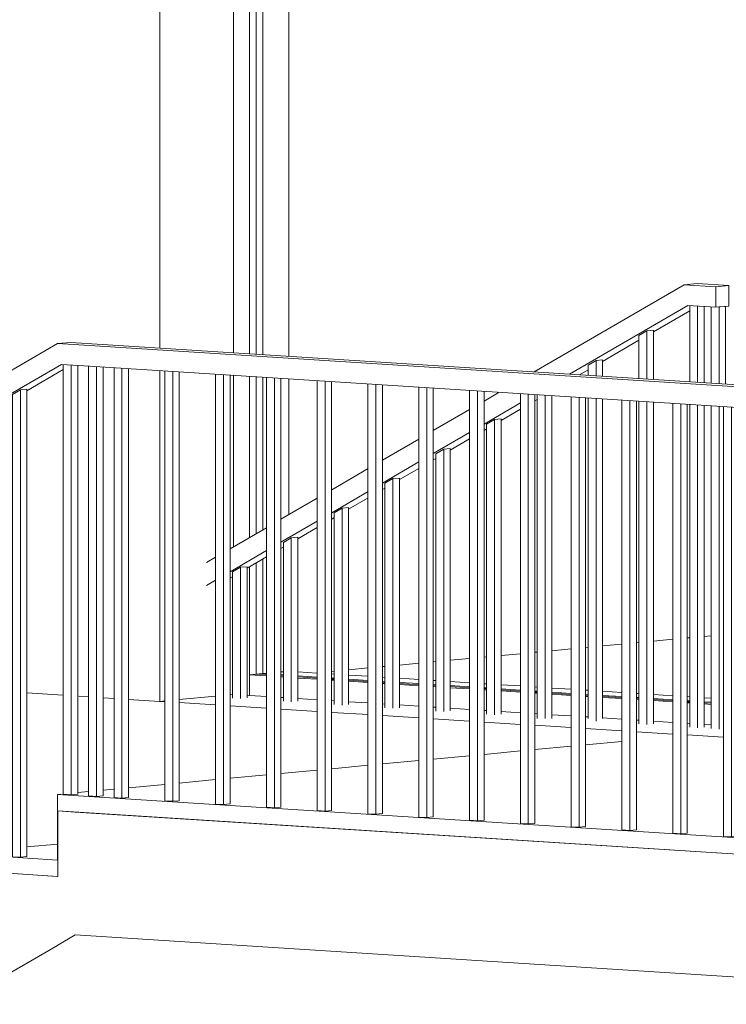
# Model space of a CAD drawing. Header units: millimetres. Extents: x -784 to 360321, y -10607 to 16514.
# Tile 43 of 95: x 248337 to 250055, y -3148 to -753. Entities that reach past the tile are written whole.
import ezdxf

# ---------------------------------------------------------------- set-up
doc = ezdxf.new("R2010")
doc.units = ezdxf.units.MM
for name, color, linetype, lineweight, true_color in [('A-FLOR', 7, 'Continuous', 18, 0x7f7f7f), ('A-FLOR-HRAL', 7, 'Continuous', 18, 0x7f7f7f), ('A-WALL', 7, 'Continuous', 18, 0x7f7f7f), ('S-STRS', 7, 'Continuous', 18, 0x7f7f7f)]:
    doc.layers.add(name, color=color, linetype=linetype, lineweight=lineweight, true_color=true_color)
doc.layers.add('A-GLAZ-CURT', color=7, linetype='Continuous', lineweight=5)
doc.layers.add('A-GLAZ-CWMG', color=7, linetype='Continuous', lineweight=5)

# ---------------------------------------------------------------- blocks, each defined once
blk = doc.blocks.new('Panel systemowy - Przeszklony-1769390-_3D_ Kopia 1')
at = {"layer": 'A-GLAZ-CURT'}
for p, q in [((22060.4, 543.2), (22060.4, -1567)), ((22060.4, -1621.9), (22060.4, -2003.5)), ((22060.4, -2074.7), (22060.4, -2345.5)), ((22060.4, -2345.5), (22085.3, -2347.1)), ((22120.4, -2349.4), (22126.5, -2349.8)), ((22161.7, -2352), (22208.8, -2355)), ((22244, -2357.2), (22250, -2357.6)), ((22285.2, -2359.9), (22332.3, -2362.9)), ((22367.5, -2365.1), (22373.5, -2365.5)), ((22408.7, -2367.8), (22455.8, -2370.8)), ((22491, -2373), (22497, -2373.4)), ((22532.2, -2375.6), (22579.3, -2378.6)), ((22614.5, -2380.9), (22620.5, -2381.3)), ((22655.7, -2383.5), (22702.8, -2386.5)), ((22738, -2388.8), (22744, -2389.1)), ((22779.2, -2391.4), (22826.3, -2394.4)), ((22861.5, -2396.6), (22867.5, -2397)), ((22902.7, -2399.3), (22949.8, -2402.3)), ((22985, -2404.5), (22991, -2404.9)), ((23026.2, -2407.2), (23073.3, -2410.2)), ((23108.5, -2412.4), (23114.5, -2412.8)), ((23149.7, -2415), (23166.6, -2416.1))]:
    blk.add_line(p, q, dxfattribs=at)
at = {"layer": 'A-GLAZ-CURT', "color": 250, "true_color": 0x404040}
for p, q in [((22076.3, -1568), (22076.3, 542.2)), ((22076.3, -1994.2), (22076.3, -1622.9)), ((22076.3, -2344), (22076.3, -2065.5)), ((22060.4, -2345.5), (22076.3, -2344)), ((22085.3, -2344.6), (22076.3, -2344)), ((22126.5, -2347.2), (22120.4, -2346.9)), ((22208.8, -2352.5), (22161.7, -2349.5)), ((22250, -2355.1), (22244, -2354.7)), ((22332.3, -2360.4), (22285.2, -2357.4)), ((22373.5, -2363), (22367.5, -2362.6)), ((22455.8, -2368.3), (22408.7, -2365.2)), ((22497, -2370.9), (22491, -2370.5)), ((22579.3, -2376.1), (22532.2, -2373.1)), ((22620.5, -2378.8), (22614.5, -2378.4)), ((22702.8, -2384), (22655.7, -2381)), ((22744, -2386.6), (22738, -2386.3)), ((22826.3, -2391.9), (22779.2, -2388.9)), ((22867.5, -2394.5), (22861.5, -2394.1)), ((22949.8, -2399.8), (22902.7, -2396.8)), ((22991, -2402.4), (22985, -2402)), ((23073.3, -2407.6), (23026.2, -2404.6)), ((23114.5, -2410.3), (23108.5, -2409.9)), ((23166.6, -2413.6), (23149.7, -2412.5))]:
    blk.add_line(p, q, dxfattribs=at)
blk = doc.blocks.new('Prostokątny szpros - 50 x 150mm-1736502-_3D_ Kopia 1')
at = {"layer": 'A-GLAZ-CWMG'}
for p, q in [((22005.6, 568.1), (22005.6, -1563.5)), ((22044.2, 565.7), (22044.2, -1566)), ((22005.6, -1618.4), (22005.6, -2035.4)), ((22044.2, -1620.8), (22044.2, -2012.9)), ((22044.2, -2084.1), (22044.2, -2396.9)), ((22044.2, -2396.9), (22038.2, -2396.5))]:
    blk.add_line(p, q, dxfattribs=at)
at = {"layer": 'A-GLAZ-CWMG', "color": 250, "true_color": 0x404040}
for p, q in [((22139.5, 538.1), (22139.5, -1572)), ((22139.5, -1626.9), (22139.5, -1957.4))]:
    blk.add_line(p, q, dxfattribs=at)
blk = doc.blocks.new('Prostokątny szpros - 50 x 150mm-1769387-_3D_ Kopia 1')
at = {"layer": 'A-GLAZ-CWMG'}
for p, q in [((22044.2, -2347.1), (22060.4, -2345.5)), ((22044.2, -2396.9), (22044.2, -2347.1)), ((22044.2, -2347.1), (22085.3, -2349.7)), ((22120.4, -2351.9), (22126.5, -2352.3)), ((22161.7, -2354.6), (22208.8, -2357.6)), ((22244, -2359.8), (22250, -2360.2)), ((22285.2, -2362.4), (22332.3, -2365.4)), ((22367.5, -2367.7), (22373.5, -2368.1)), ((22408.7, -2370.3), (22455.8, -2373.3)), ((22491, -2375.6), (22497, -2375.9)), ((22532.2, -2378.2), (22579.3, -2381.2)), ((22614.5, -2383.4), (22620.5, -2383.8)), ((22655.7, -2386.1), (22702.8, -2389.1)), ((22738, -2391.3), (22744, -2391.7)), ((22779.2, -2394), (22826.3, -2397)), ((22044.2, -2396.9), (22085.3, -2399.5)), ((22120.4, -2401.8), (22126.5, -2402.2)), ((22161.7, -2404.4), (22208.8, -2407.4)), ((22244, -2409.7), (22250, -2410)), ((22285.2, -2412.3), (22332.3, -2415.3)), ((22367.5, -2417.5), (22373.5, -2417.9)), ((22861.5, -2399.2), (22867.5, -2399.6)), ((22902.7, -2401.8), (22949.8, -2404.8)), ((22985, -2407.1), (22991, -2407.5)), ((23026.2, -2409.7), (23073.3, -2412.7)), ((23108.5, -2415), (23114.5, -2415.3)), ((23149.7, -2417.6), (23166.6, -2418.7)), ((22408.7, -2420.2), (22455.8, -2423.2)), ((22491, -2425.4), (22497, -2425.8)), ((22532.2, -2428), (22579.3, -2431)), ((22614.5, -2433.3), (22620.5, -2433.7)), ((22655.7, -2435.9), (22702.8, -2438.9)), ((22738, -2441.2), (22744, -2441.6)), ((22779.2, -2443.8), (22826.3, -2446.8)), ((22861.5, -2449.1), (22867.5, -2449.4)), ((22902.7, -2451.7), (22949.8, -2454.7)), ((22985, -2456.9), (22991, -2457.3)), ((23026.2, -2459.6), (23073.3, -2462.6)), ((23108.5, -2464.8), (23114.5, -2465.2)), ((23149.7, -2467.4), (23166.6, -2468.5))]:
    blk.add_line(p, q, dxfattribs=at)
at = {"layer": 'A-GLAZ-CWMG', "color": 250, "true_color": 0x404040}
for p, q in [((22060.4, -2345.5), (22085.3, -2343.2)), ((22120.4, -2339.9), (22126.5, -2339.3)), ((22161.7, -2339.5), (22208.8, -2342.5)), ((22244, -2344.8), (22250, -2345.1)), ((22285.2, -2347.4), (22332.3, -2350.4)), ((22367.5, -2352.6), (22373.5, -2353)), ((22408.7, -2355.3), (22455.8, -2358.3)), ((22491, -2360.5), (22497, -2360.9)), ((22532.2, -2363.1), (22579.3, -2366.1)), ((22614.5, -2368.4), (22620.5, -2368.8)), ((22655.7, -2371), (22702.8, -2374)), ((22738, -2376.3), (22744, -2376.7)), ((22779.2, -2378.9), (22826.3, -2381.9)), ((22861.5, -2384.1), (22867.5, -2384.5)), ((22902.7, -2386.8), (22949.8, -2389.8)), ((22985, -2392), (22991, -2392.4)), ((23026.2, -2394.7), (23073.3, -2397.7)), ((23108.5, -2399.9), (23114.5, -2400.3)), ((23149.7, -2402.5), (23166.6, -2403.6))]:
    blk.add_line(p, q, dxfattribs=at)
blk = doc.blocks.new('Poręcz - 25mm-V368-_3D_ Kopia 1')
at = {"layer": 'A-FLOR-HRAL', "color": 7, "lineweight": 5}
for p, q in [((23443.8, -2755.7), (23443.8, -1710.1)), ((23463.1, -2756.9), (23463.1, -1711.3)), ((23479, -2755.4), (23479, -1712.4)), ((23443.8, -2755.7), (23463.1, -2756.9)), ((23463.1, -2756.9), (23479, -2755.4))]:
    blk.add_line(p, q, dxfattribs=at)
blk = doc.blocks.new('Poręcz - 25mm-1777628-_3D_ Kopia 1')
at = {"layer": 'A-FLOR-HRAL', "color": 7, "lineweight": 5}
for p, q in [((21502.9, -1652), (21487, -1653.5)), ((21502.9, -2788.9), (21502.9, -1652)), ((21487, -1653.5), (21467.7, -1664.7)), ((21467.7, -2789.2), (21467.7, -1664.7)), ((21487, -2790.4), (21487, -1653.5)), ((21467.7, -2789.2), (21487, -2790.4)), ((21487, -2790.4), (21502.9, -2788.9))]:
    blk.add_line(p, q, dxfattribs=at)
blk = doc.blocks.new('Poręcz - Poręcz-1834836-_3D_ Kopia 1')
for name, p in [('Poręcz - 25mm-V368-_3D_ Kopia 1', (-1852.6, 118.2)), ('Poręcz - 25mm-V368-_3D_ Kopia 1', (-1790.8, 114.2)), ('Poręcz - 25mm-V368-_3D_ Kopia 1', (-1729.1, 110.3)), ('Poręcz - 25mm-V368-_3D_ Kopia 1', (-1605.6, 102.4)), ('Poręcz - 25mm-V368-_3D_ Kopia 1', (-1482.1, 94.5)), ('Poręcz - 25mm-V368-_3D_ Kopia 1', (-1358.6, 86.7)), ('Poręcz - 25mm-1777628-_3D_ Kopia 1', (0, 0)), ('Poręcz - 25mm-V368-_3D_ Kopia 1', (-1235.1, 78.8)), ('Poręcz - 25mm-V368-_3D_ Kopia 1', (-1111.6, 70.9)), ('Poręcz - 25mm-V368-_3D_ Kopia 1', (-988.1, 63)), ('Poręcz - 25mm-V368-_3D_ Kopia 1', (-864.5, 55.2)), ('Poręcz - 25mm-V368-_3D_ Kopia 1', (-741, 47.3)), ('Poręcz - 25mm-V368-_3D_ Kopia 1', (-617.5, 39.4)), ('Poręcz - 25mm-V368-_3D_ Kopia 1', (-494, 31.5)), ('Poręcz - 25mm-V368-_3D_ Kopia 1', (-370.5, 23.6)), ('Poręcz - 25mm-V368-_3D_ Kopia 1', (-247, 15.8))]:
    blk.add_blockref(name, p)
blk = doc.blocks.new('Typ poręczy górnej - Górna poręcz_wewnętrzny_-1834841-_3D_ Kopia 1')
at = {"layer": 'A-FLOR-HRAL', "color": 7, "lineweight": 5}
for p, q in [((21577.5, -1541.2), (19925.6, -2502.6)), ((21577.5, -1541.2), (21609.3, -1538.2)), ((21654.7, -1546.1), (21577.5, -1541.2)), ((21609.3, -1538.2), (21686.5, -1543.1)), ((23507, -1664.3), (21654.7, -1546.1)), ((21686.5, -1543.1), (23500.2, -1658.8)), ((21586.6, -1591.6), (19925.6, -2558.4)), ((21591.2, -1604.5), (21502.9, -1655.9)), ((21654.7, -1596), (21586.6, -1591.6)), ((23507, -1714.1), (21654.7, -1596))]:
    blk.add_line(p, q, dxfattribs=at)
blk = doc.blocks.new('Poręcz - 25mm-V370-_3D_ Kopia 1')
at = {"layer": 'A-FLOR-HRAL', "color": 7, "lineweight": 5}
for p, q in [((23114.5, -1448.7), (23114.5, -1634.2)), ((23133.8, -1635.5), (23133.8, -1449.9)), ((23149.7, -1636.5), (23149.7, -1450.9)), ((23114.5, -1689.1), (23114.5, -2474.3)), ((23133.8, -2475.5), (23133.8, -1690.3)), ((23149.7, -2474.1), (23149.7, -1691.4))]:
    blk.add_line(p, q, dxfattribs=at)
blk = doc.blocks.new('Poręcz - 25mm-V371-_3D_ Kopia 1')
at = {"layer": 'A-FLOR-HRAL', "color": 7, "lineweight": 5}
for p, q in [((23010.3, -1510.2), (23026.2, -1508.7)), ((23026.2, -1628.6), (23026.2, -1508.7)), ((22991, -1521.4), (23010.3, -1510.2)), ((22991, -1521.4), (22991, -1626.4)), ((23010.3, -1627.6), (23010.3, -1510.2)), ((22991, -1681.2), (22991, -2466.4)), ((23010.3, -2467.7), (23010.3, -1682.5)), ((23026.2, -2466.2), (23026.2, -1683.5))]:
    blk.add_line(p, q, dxfattribs=at)
blk = doc.blocks.new('Poręcz - 25mm-V372-_3D_ Kopia 1')
at = {"layer": 'A-FLOR-HRAL', "color": 7, "lineweight": 5}
for p, q in [((22886.8, -1582.1), (22902.7, -1580.6)), ((22902.7, -1620.7), (22902.7, -1580.6)), ((22867.5, -1593.3), (22886.8, -1582.1)), ((22867.5, -1593.3), (22867.5, -1618.5)), ((22886.8, -1619.7), (22886.8, -1582.1)), ((22867.5, -1673.4), (22867.5, -2453.2)), ((22886.8, -2459.8), (22886.8, -1674.6)), ((22902.7, -2453.2), (22902.7, -1675.6))]:
    blk.add_line(p, q, dxfattribs=at)
blk = doc.blocks.new('Poręcz - 25mm-V373-_3D_ Kopia 1')
at = {"layer": 'A-FLOR-HRAL', "color": 7, "lineweight": 5}
for p, q in [((22744, -1665.5), (22744, -2453.2)), ((22763.3, -2453.2), (22763.3, -1666.7)), ((22779.2, -2453.2), (22779.2, -1667.7))]:
    blk.add_line(p, q, dxfattribs=at)
blk = doc.blocks.new('Poręcz - 25mm-V374-_3D_ Kopia 1')
at = {"layer": 'A-FLOR-HRAL', "color": 7, "lineweight": 5}
for p, q in [((22639.8, -1725.8), (22655.7, -1724.4)), ((22655.7, -2442.5), (22655.7, -1724.4)), ((22620.5, -1737.1), (22639.8, -1725.8)), ((22620.5, -1737.1), (22620.5, -2442.8)), ((22639.8, -2444), (22639.8, -1725.8))]:
    blk.add_line(p, q, dxfattribs=at)
blk = doc.blocks.new('Poręcz - 25mm-V375-_3D_ Kopia 1')
at = {"layer": 'A-FLOR-HRAL', "color": 7, "lineweight": 5}
for p, q in [((22516.3, -1797.7), (22532.2, -1796.2)), ((22532.2, -2434.7), (22532.2, -1796.2)), ((22497, -1809), (22516.3, -1797.7)), ((22497, -1809), (22497, -2434.9)), ((22516.3, -2436.2), (22516.3, -1797.7))]:
    blk.add_line(p, q, dxfattribs=at)
blk = doc.blocks.new('Poręcz - 25mm-V376-_3D_ Kopia 1')
at = {"layer": 'A-FLOR-HRAL', "color": 7, "lineweight": 5}
for p, q in [((22392.8, -1869.6), (22408.7, -1868.1)), ((22408.7, -2426.8), (22408.7, -1868.1)), ((22373.5, -1880.8), (22392.8, -1869.6)), ((22373.5, -1880.8), (22373.5, -2427)), ((22392.8, -2428.3), (22392.8, -1869.6))]:
    blk.add_line(p, q, dxfattribs=at)
blk = doc.blocks.new('Poręcz - 25mm-V377-_3D_ Kopia 1')
at = {"layer": 'A-FLOR-HRAL', "color": 7, "lineweight": 5}
for p, q in [((22269.3, -1941.5), (22285.2, -1940)), ((22285.2, -2418.9), (22285.2, -1940)), ((22250, -1952.7), (22269.3, -1941.5)), ((22250, -1952.7), (22250, -2419.2)), ((22269.3, -2420.4), (22269.3, -1941.5))]:
    blk.add_line(p, q, dxfattribs=at)
blk = doc.blocks.new('Poręcz - 25mm-V378-_3D_ Kopia 1')
at = {"layer": 'A-FLOR-HRAL', "color": 7, "lineweight": 5}
for p, q in [((22145.8, -2013.4), (22161.7, -2011.9)), ((22161.7, -2411), (22161.7, -2011.9)), ((22126.5, -2024.6), (22145.8, -2013.4)), ((22126.5, -2024.6), (22126.5, -2411.3)), ((22145.8, -2412.5), (22145.8, -2013.4))]:
    blk.add_line(p, q, dxfattribs=at)
blk = doc.blocks.new('Poręcz - 25mm-V379-_3D_ Kopia 1')
at = {"layer": 'A-FLOR-HRAL', "color": 7, "lineweight": 5}
for p, q in [((22022.3, -2085.3), (22038.2, -2083.8)), ((22038.2, -2403.1), (22038.2, -2083.8)), ((22003, -2096.5), (22022.3, -2085.3)), ((22003, -2096.5), (22003, -2403.4)), ((22022.3, -2404.6), (22022.3, -2085.3))]:
    blk.add_line(p, q, dxfattribs=at)
blk = doc.blocks.new('Poręcz - 25mm-V380-_3D_ Kopia 1')
at = {"layer": 'A-FLOR-HRAL', "color": 7, "lineweight": 5}
for p, q in [((23166.6, -1452), (23166.6, -1637.6)), ((23185.9, -1452), (23201.8, -1450.5)), ((23185.9, -1638.8), (23185.9, -1452)), ((23201.8, -1639.8), (23201.8, -1450.5)), ((23166.6, -1692.4), (23166.6, -2477.6)), ((23185.9, -2478.9), (23185.9, -1693.7))]:
    blk.add_line(p, q, dxfattribs=at)
blk = doc.blocks.new('Poręcz - Poręcz-1834857-_3D_ Kopia 1')
for name in ['Poręcz - 25mm-V370-_3D_ Kopia 1', 'Poręcz - 25mm-V380-_3D_ Kopia 1', 'Poręcz - 25mm-V371-_3D_ Kopia 1', 'Poręcz - 25mm-V372-_3D_ Kopia 1', 'Poręcz - 25mm-V373-_3D_ Kopia 1', 'Poręcz - 25mm-V374-_3D_ Kopia 1', 'Poręcz - 25mm-V375-_3D_ Kopia 1', 'Poręcz - 25mm-V376-_3D_ Kopia 1', 'Poręcz - 25mm-V377-_3D_ Kopia 1', 'Poręcz - 25mm-V378-_3D_ Kopia 1', 'Poręcz - 25mm-V379-_3D_ Kopia 1']:
    blk.add_blockref(name, (0, 0))
blk = doc.blocks.new('Typ poręczy górnej - Górna poręcz_wewnętrzny_-1834862-_3D_ Kopia 1')
at = {"layer": 'A-FLOR-HRAL', "color": 7, "lineweight": 5}
for p, q in [((23100.8, -1397.9), (22736.2, -1610.1)), ((23100.8, -1397.9), (23132.6, -1394.9)), ((23178, -1402.9), (23100.8, -1397.9)), ((23132.6, -1394.9), (23209.8, -1399.9)), ((23209.8, -1399.9), (23178, -1402.9)), ((23178, -1402.9), (23178, -1452.7)), ((23209.8, -1449.7), (23209.8, -1399.9)), ((23109.9, -1448.4), (22822.5, -1615.6)), ((23178, -1452.7), (23109.9, -1448.4)), ((23178, -1452.7), (23209.8, -1449.7)), ((23114.5, -1461.2), (23026.2, -1512.6)), ((22991, -1533.1), (22902.7, -1584.5)), ((22867.5, -1605), (22846.6, -1617.1)), ((22651.3, -1659.6), (22614.5, -1681)), ((22702.8, -1685.3), (22614.5, -1736.7)), ((22744, -1676.8), (22738, -1680.3)), ((22579.3, -1701.5), (22491, -1752.9)), ((22702.8, -1700.8), (22655.7, -1728.2)), ((22579.3, -1757.2), (22491, -1808.6)), ((22620.5, -1748.7), (22614.5, -1752.2)), ((22455.8, -1773.3), (22367.5, -1824.7)), ((22579.3, -1772.7), (22532.2, -1800.1)), ((22455.8, -1829.1), (22367.5, -1880.5)), ((22497, -1820.6), (22491, -1824.1)), ((22332.3, -1845.2), (22244, -1896.6)), ((22455.8, -1844.6), (22408.7, -1872)), ((22332.3, -1901), (22244, -1952.4)), ((22373.5, -1892.5), (22367.5, -1896)), ((22208.8, -1917.1), (22120.4, -1968.5)), ((22332.3, -1916.5), (22285.2, -1943.9)), ((22208.8, -1972.8), (22120.4, -2024.2)), ((22250, -1964.4), (22244, -1967.9)), ((22085.3, -1989), (21996.9, -2040.4)), ((22208.8, -1988.4), (22161.7, -2015.8)), ((22085.3, -2044.7), (21996.9, -2096.1)), ((22126.5, -2036.2), (22120.4, -2039.8)), ((21961.7, -2060.9), (21939.8, -2073.6)), ((22085.3, -2060.2), (22038.2, -2087.6)), ((21961.7, -2116.6), (21939.8, -2129.4)), ((22003, -2108.1), (21996.9, -2111.6))]:
    blk.add_line(p, q, dxfattribs=at)

msp = doc.modelspace()

# ---------------------------------------------------------------- linework, layer by layer
at = {"layer": 'A-FLOR', "color": 250, "lineweight": 5, "true_color": 0x404040}
for p, q in [((249801.1, -2272.1), (249754, -2276.6)), ((249842.3, -2268.3), (249836.3, -2268.8)), ((249924.6, -2260.5), (249877.5, -2264.9)), ((249965.9, -2256.6), (249959.8, -2257.2)), ((250018, -2251.7), (250001, -2253.3)), ((249554.1, -2295.4), (249507, -2299.8)), ((249595.3, -2291.5), (249589.3, -2292.1)), ((249677.6, -2283.8), (249630.5, -2288.2)), ((249718.8, -2279.9), (249712.8, -2280.4)), ((249307.1, -2318.6), (249260, -2323)), ((249348.3, -2314.7), (249342.3, -2315.3)), ((249430.6, -2307), (249383.5, -2311.4)), ((249471.8, -2303.1), (249465.8, -2303.7)), ((249101.3, -2338), (249095.3, -2338.5)), ((249183.6, -2330.2), (249136.5, -2334.6)), ((249224.8, -2326.3), (249218.8, -2326.9))]:
    msp.add_line(p, q, dxfattribs=at)
at = {"layer": 'A-WALL', "color": 7, "lineweight": 5}
for p, q in [((248677, -1552), (248677, 579.6)), ((248677, -2411.4), (248677, -1606.9)), ((248854.3, -2394.7), (248848.3, -2395.3)), ((248442.5, -2396.4), (248442.5, -2396.4)), ((248480.1, -2398.8), (248504.3, -2400.4)), ((248539.5, -2402.6), (248566, -2404.3)), ((248689.6, -2412.2), (248601.2, -2406.5)), ((248689.6, -2410.2), (248677, -2411.4)), ((248813.1, -2398.6), (248724.7, -2406.9)), ((248813.1, -2420.1), (248724.7, -2414.4)), ((248936.6, -2427.9), (248848.3, -2422.3)), ((249060.1, -2435.8), (248971.8, -2430.2)), ((249183.6, -2443.7), (249095.3, -2438.1)), ((249307.1, -2451.6), (249218.8, -2445.9)), ((249430.6, -2459.4), (249342.3, -2453.8)), ((249554.1, -2467.3), (249465.8, -2461.7)), ((249677.6, -2475.2), (249589.3, -2469.6)), ((249801.1, -2483.1), (249712.8, -2477.4)), ((249924.6, -2491), (249836.3, -2485.3)), ((250048.1, -2498.8), (249959.8, -2493.2))]:
    msp.add_line(p, q, dxfattribs=at)
at = {"layer": 'A-WALL', "lineweight": 9}
msp.add_line((248354.2, -2390.8), (248442.5, -2396.4), dxfattribs=at)
at = {"layer": 'S-STRS', "color": 7, "lineweight": 5}
for p, q in [((249801.1, -2508.8), (249712.8, -2517.1)), ((249554.1, -2532.1), (249465.8, -2540.4)), ((249677.6, -2520.5), (249589.3, -2528.8)), ((249307.1, -2555.3), (249218.8, -2563.6)), ((249430.6, -2543.7), (249342.3, -2552)), ((249060.1, -2578.5), (248971.8, -2586.8)), ((249183.6, -2566.9), (249095.3, -2575.2)), ((248813.1, -2601.8), (248724.7, -2610.1)), ((248936.6, -2590.1), (248848.3, -2598.5)), ((248504.3, -2630.8), (248477.7, -2633.3)), ((248566, -2625), (248539.5, -2627.5)), ((248689.6, -2613.4), (248601.2, -2621.7)), ((248436.8, -2637.2), (248428.6, -2637.9)), ((248428.6, -2637.9), (250358.3, -2761)), ((248428.6, -2677.8), (248428.6, -2637.9)), ((248428.6, -2677.8), (248428.6, -2797.4)), ((248429.2, -2677.8), (248471.9, -2680.6)), ((248429.2, -2677.8), (248429.2, -2837.4)), ((250358.3, -2800.9), (248429.2, -2677.8)), ((248429.2, -2837.4), (248429.2, -2677.8)), ((248471.9, -2680.6), (250358.3, -2800.9)), ((248354.2, -2765.4), (248429.2, -2758.4)), ((248428.6, -2797.4), (248181.5, -2781.7)), ((248182.2, -2821.6), (248428.6, -2837.3)), ((248182.2, -2821.6), (248429.2, -2837.4)), ((248428.6, -2837.3), (248429.2, -2837.4)), ((248429.2, -3004.6), (248471.9, -2979.7)), ((248471.9, -2979.7), (250358.3, -3100)), ((248182.2, -3148.3), (248428.6, -3004.9)), ((248428.6, -3004.9), (248429.2, -3004.6))]:
    msp.add_line(p, q, dxfattribs=at)

# ---------------------------------------------------------------- block references
at = {"layer": 'A-FLOR-HRAL', "color": 7, "lineweight": 5}
for name in ['Typ poręczy górnej - Górna poręcz_wewnętrzny_-1834862-_3D_ Kopia 1', 'Poręcz - Poręcz-1834857-_3D_ Kopia 1', 'Typ poręczy górnej - Górna poręcz_wewnętrzny_-1834841-_3D_ Kopia 1', 'Poręcz - Poręcz-1834836-_3D_ Kopia 1']:
    msp.add_blockref(name, (226851.3, 0), dxfattribs=at)
at = {"layer": 'A-GLAZ-CURT', "color": 250, "true_color": 0x404040}
msp.add_blockref('Panel systemowy - Przeszklony-1769390-_3D_ Kopia 1', (226851.3, 0), dxfattribs=at)
at = {"layer": 'A-GLAZ-CWMG'}
for name in ['Prostokątny szpros - 50 x 150mm-1736502-_3D_ Kopia 1', 'Prostokątny szpros - 50 x 150mm-1769387-_3D_ Kopia 1']:
    msp.add_blockref(name, (226851.3, 0), dxfattribs=at)

doc.saveas('drawing.dxf')
